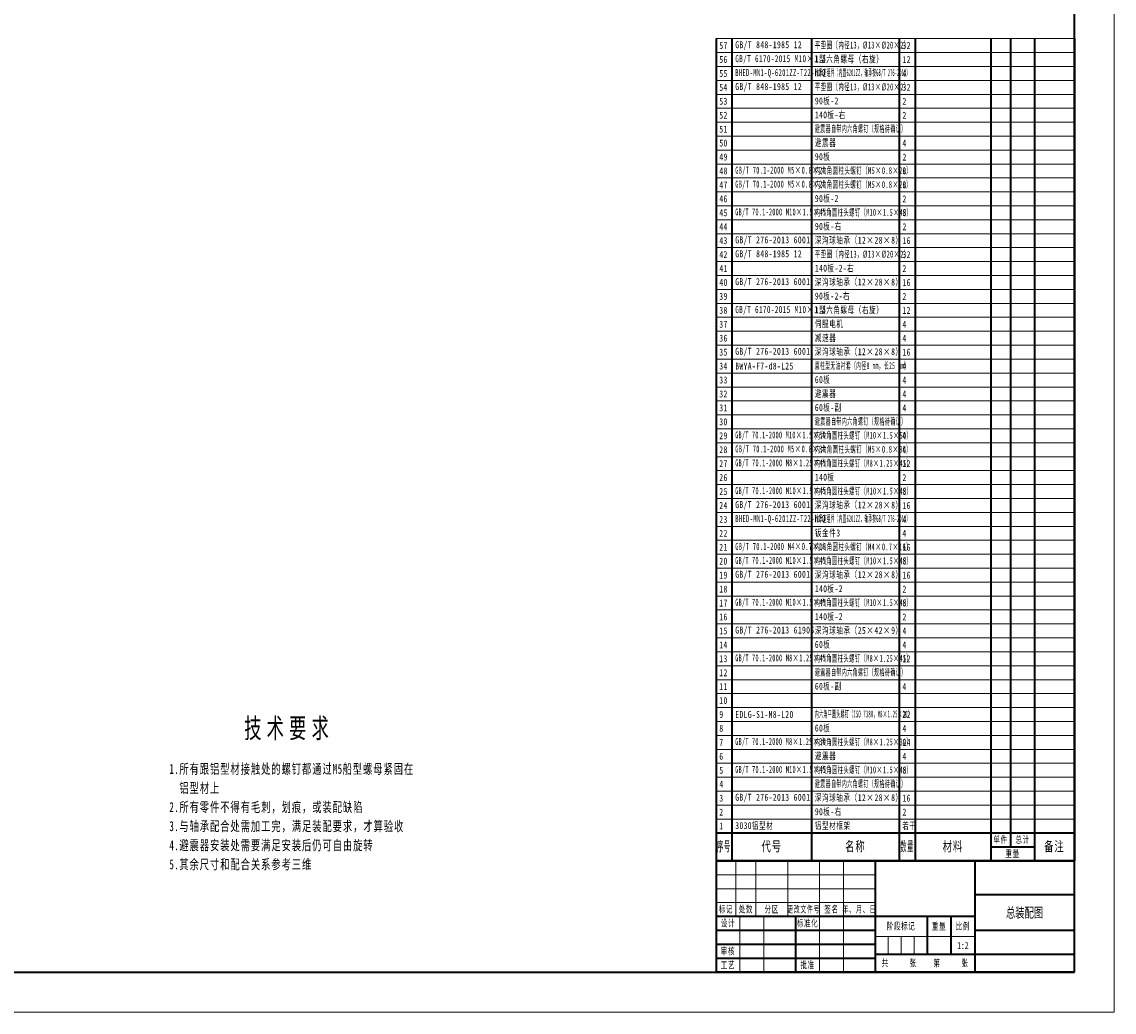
# Model space of a CAD drawing. Header units: millimetres. Extents: x -594 to 594, y -420 to 420.
# Tile 53 of 64: x 46 to 594, y -420 to 77. Entities that reach past the tile are written whole.
import ezdxf
from ezdxf.enums import TextEntityAlignment as Align

# ---------------------------------------------------------------- set-up
doc = ezdxf.new("R2010")
doc.units = ezdxf.units.MM
for name, color, linetype, lineweight in [('尺寸线层', 3, 'Continuous', 18), ('粗实线层', 7, 'Continuous', 35), ('细实线层', 7, 'Continuous', 18)]:
    doc.layers.add(name, color=color, linetype=linetype, lineweight=lineweight)
doc.styles.add('TitleStyle', font='txt', dxfattribs={"width": 0.667})
doc.styles.add('标准', font='txt', dxfattribs={"width": 0.667})

# ---------------------------------------------------------------- blocks, each defined once
blk = doc.blocks.new('$CAXA_FRAME_13B17AC1$')
at = {"layer": '粗实线层'}
for p, q in [((574.5, -400.5), (574.5, 400.5)), ((-574.5, -400.5), (574.5, -400.5))]:
    blk.add_line(p, q, dxfattribs=at)
at = {"layer": '细实线层'}
for p, q in [((594.5, -420.5), (594.5, 420.5)), ((-594.5, -420.5), (594.5, -420.5))]:
    blk.add_line(p, q, dxfattribs=at)
blk = doc.blocks.new('$CAXA_TITLE_151E506F$')
at = {"layer": '粗实线层'}
for p, q in [((0, 56), (-180, 56)), ((-180, 56), (-180, 0)), ((-100, 56), (-100, 0)), ((-50, 56), (-50, 0)), ((0, 0), (0, 56)), ((0, 39), (-50, 39)), ((-50, 28), (-180, 28)), ((-140, 28), (-140, 0)), ((-74, 28), (-74, 9)), ((-62, 28), (-62, 9)), ((-100, 21), (-180, 21)), ((0, 21), (-50, 21)), ((-100, 14), (-180, 14)), ((-100, 7), (-180, 7)), ((0, 9), (-100, 9)), ((0, 0), (-180, 0))]:
    blk.add_line(p, q, dxfattribs=at)
at = {"layer": '细实线层'}
for p, q in [((-170, 56), (-170, 28)), ((-160, 56), (-160, 28)), ((-144, 56), (-144, 28)), ((-128, 56), (-128, 0)), ((-116, 56), (-116, 0)), ((-100, 49), (-180, 49)), ((-100, 42), (-180, 42)), ((-100, 35), (-180, 35)), ((-168, 28), (-168, 0)), ((-156, 28), (-156, 0)), ((-50, 18), (-100, 18)), ((-93.5, 18), (-93.5, 9)), ((-87, 18), (-87, 9)), ((-80.5, 18), (-80.5, 9))]:
    blk.add_line(p, q, dxfattribs=at)
at = {"layer": '尺寸线层', "char_height": 3.5, "attachment_point": 5, "line_spacing_factor": 1.876562, "style": '标准'}
for s, insert, width in [('\\T1.1;标记', (-175, 31.5), 18), ('\\T1.1;处数', (-165, 31.5), 18), ('\\T1.1;分区', (-152, 31.5), 30), ('\\T1.1;{\\W0.618357;更改文件号}', (-136, 31.5), 30), ('\\T1.1;签名', (-122, 31.5), 22), ('\\T1.1;{\\W0.634692;年、月、日}', (-108, 31.5), 30), ('\\T1.1;设计', (-174, 24.5), 22), ('\\T1.1;标准化', (-134, 24.5), 22), ('\\T1.1;阶段标记', (-87, 23), 50), ('\\T1.1;重量', (-68, 23), 22), ('\\T1.1;比例', (-56, 23), 22), ('\\T1.1;审核', (-174, 10.5), 22), ('\\T1.1;工艺', (-174, 3.5), 22), ('\\T1.1;批准', (-134, 3.5), 22), ('\\T1.1;共', (-95, 4.5), 8), ('\\T1.1;张', (-81, 4.5), 8), ('\\T1.1;第', (-69, 4.5), 8), ('\\T1.1;张', (-55, 4.5), 8)]:
    blk.add_mtext(s, dxfattribs=dict(at, insert=insert, width=width))
at = {"layer": '尺寸线层', "style": '标准'}
for tag, height, width, p in [('标记C', 3.54, 0.667, (-175, 52.5)), ('处数C', 3.54, 0.667, (-165, 52.5)), ('分区C', 3.54, 0.667, (-152, 52.5)), ('更改文件号C', 3.54, 0.512156, (-136, 52.5)), ('更改签名C', 3.54, 0.459969, (-122, 52.5)), ('更改日期C', 3.54, 0.62723, (-108, 52.5)), ('单位名称', 5.05, 0.667, (-25, 47.5)), ('标记B', 3.54, 0.667, (-175, 45.5)), ('处数B', 3.54, 0.667, (-165, 45.5)), ('分区B', 3.54, 0.667, (-152, 45.5)), ('更改文件号B', 3.54, 0.512156, (-136, 45.5)), ('更改签名B', 3.54, 0.459969, (-122, 45.5)), ('更改日期B', 3.54, 0.62723, (-108, 45.5)), ('材料名称', 5.05, 0.667, (-75, 42)), ('标记A', 3.54, 0.667, (-175, 38.5)), ('处数A', 3.54, 0.667, (-165, 38.5)), ('分区A', 3.54, 0.667, (-152, 38.5)), ('更改文件号A', 3.54, 0.512156, (-136, 38.5)), ('更改签名A', 3.54, 0.459969, (-122, 38.5)), ('更改日期A', 3.54, 0.62723, (-108, 38.5)), ('图纸名称', 5.05, 0.667, (-25, 30)), ('设计', 3.54, 0.667, (-162, 24.5)), ('设计日期', 3.54, 0.667, (-148, 24.5)), ('标准化', 3.54, 0.667, (-122, 24.5)), ('标准化日期', 3.54, 0.569556, (-108, 24.5)), ('图纸编号', 5.05, 0.667, (-25, 15)), ('审核', 3.54, 0.667, (-162, 10.5)), ('审核日期', 3.54, 0.667, (-148, 10.5)), ('阶段标记S', 3.54, 0.229984, (-96.75, 13.5)), ('阶段标记A', 3.54, 0.229984, (-90.25, 13.5)), ('阶段标记B', 3.54, 0.229984, (-83.75, 13.5)), ('阶段标记C', 3.54, 0.229984, (-77.25, 13.5)), ('重量', 3.54, 0.667, (-68, 13.5)), ('图纸比例', 3.54, 0.524733, (-56, 13.5)), ('工艺', 3.54, 0.667, (-162, 3.5)), ('工艺日期', 3.54, 0.667, (-148, 3.5)), ('批准', 3.54, 0.667, (-122, 3.5)), ('批准日期', 3.54, 0.667, (-108, 3.5)), ('页数', 3.54, 0.667, (-88, 4.5)), ('页码', 3.54, 0.667, (-62, 4.5)), ('投影符号', 3.54, 0.667, (-25, 4.5))]:
    blk.add_attdef(tag, text='', height=height, dxfattribs=dict(at, width=width)).set_placement(p, align=Align.MIDDLE_CENTER)
blk = doc.blocks.new('*X4')
at = {"layer": '尺寸线层', "color": 0, "lineweight": -2, "line_spacing_factor": 1.15057}
for s, insert, char_height, width, attachment_point, style in [('\\T1.3;技术要求', (60.15, 0), 10, 248.9127, 2, 'TitleStyle'), ('\\T1.1;\\pxi-1,l1;1.所有跟铝型材接触处的螺钉都通过M5船型螺母紧固在铝型材上\\P2.所有零件不得有毛刺，划痕，或装配缺陷\\P3.与轴承配合处需加工完，满足装配要求，才算验收\\P4.避震器安装处需要满足安装后仍可自由旋转\\P5.其余尺寸和配合关系参考三维\\P', (0, -23), 5, 124.4564, 1, '标准')]:
    blk.add_mtext(s, dxfattribs=dict(at, insert=insert, char_height=char_height, width=width, attachment_point=attachment_point, style=style))
blk = doc.blocks.new('$CAXA_BOMTABLE_86AFA1F5$')
at = {"layer": '细实线层', "color": 0, "linetype": 'Continuous', "lineweight": 18}
for p, q in [((-180, 413), (0, 413)), ((-180, 406), (0, 406)), ((-180, 406), (0, 406)), ((-180, 399), (0, 399)), ((-180, 399), (0, 399)), ((-180, 392), (0, 392)), ((-180, 392), (0, 392)), ((-180, 385), (0, 385)), ((-180, 385), (0, 385)), ((-180, 378), (0, 378)), ((-180, 378), (0, 378)), ((-180, 371), (0, 371)), ((-180, 371), (0, 371)), ((-180, 364), (0, 364)), ((-180, 364), (0, 364)), ((-180, 357), (0, 357)), ((-180, 357), (0, 357)), ((-180, 350), (0, 350)), ((-180, 350), (0, 350)), ((-180, 343), (0, 343)), ((-180, 343), (0, 343)), ((-180, 336), (0, 336)), ((-180, 336), (0, 336)), ((-180, 329), (0, 329)), ((-180, 329), (0, 329)), ((-180, 322), (0, 322)), ((-180, 322), (0, 322)), ((-180, 315), (0, 315)), ((-180, 315), (0, 315)), ((-180, 308), (0, 308)), ((-180, 308), (0, 308)), ((-180, 301), (0, 301)), ((-180, 301), (0, 301)), ((-180, 294), (0, 294)), ((-180, 294), (0, 294)), ((-180, 287), (0, 287)), ((-180, 287), (0, 287)), ((-180, 280), (0, 280)), ((-180, 280), (0, 280)), ((-180, 273), (0, 273)), ((-180, 273), (0, 273)), ((-180, 266), (0, 266)), ((-180, 266), (0, 266)), ((-180, 259), (0, 259)), ((-180, 259), (0, 259)), ((-180, 252), (0, 252)), ((-180, 252), (0, 252)), ((-180, 245), (0, 245)), ((-180, 245), (0, 245)), ((-180, 238), (0, 238)), ((-180, 238), (0, 238)), ((-180, 231), (0, 231)), ((-180, 231), (0, 231)), ((-180, 224), (0, 224)), ((-180, 224), (0, 224)), ((-180, 217), (0, 217)), ((-180, 217), (0, 217)), ((-180, 210), (0, 210)), ((-180, 210), (0, 210)), ((-180, 203), (0, 203)), ((-180, 203), (0, 203)), ((-180, 196), (0, 196)), ((-180, 196), (0, 196)), ((-180, 189), (0, 189)), ((-180, 189), (0, 189)), ((-180, 182), (0, 182)), ((-180, 182), (0, 182)), ((-180, 175), (0, 175)), ((-180, 175), (0, 175)), ((-180, 168), (0, 168)), ((-180, 168), (0, 168)), ((-180, 161), (0, 161)), ((-180, 161), (0, 161)), ((-180, 154), (0, 154)), ((-180, 154), (0, 154)), ((-180, 147), (0, 147)), ((-180, 147), (0, 147)), ((-180, 140), (0, 140)), ((-180, 140), (0, 140)), ((-180, 133), (0, 133)), ((-180, 133), (0, 133)), ((-180, 126), (0, 126)), ((-180, 126), (0, 126)), ((-180, 119), (0, 119)), ((-180, 119), (0, 119)), ((-180, 112), (0, 112)), ((-180, 112), (0, 112)), ((-180, 105), (0, 105)), ((-180, 105), (0, 105)), ((-180, 98), (0, 98)), ((-180, 98), (0, 98)), ((-180, 91), (0, 91)), ((-180, 91), (0, 91)), ((-180, 84), (0, 84)), ((-180, 84), (0, 84)), ((-180, 77), (0, 77)), ((-180, 77), (0, 77)), ((-180, 70), (0, 70)), ((-180, 70), (0, 70)), ((-180, 63), (0, 63)), ((-180, 63), (0, 63)), ((-180, 56), (0, 56)), ((-180, 56), (0, 56)), ((-180, 49), (0, 49)), ((-180, 49), (0, 49)), ((-180, 42), (0, 42)), ((-180, 42), (0, 42)), ((-180, 35), (0, 35)), ((-180, 35), (0, 35)), ((-180, 28), (0, 28)), ((-180, 28), (0, 28)), ((-180, 21), (0, 21)), ((-180, 21), (0, 21)), ((-180, 14), (0, 14))]:
    blk.add_line(p, q, dxfattribs=at)
at = {"layer": '细实线层', "color": 0, "linetype": 'Continuous', "lineweight": 35}
for p, q in [((-180, 413), (-180, 406)), ((-172, 413), (-172, 406)), ((-132, 413), (-132, 406)), ((-88, 413), (-88, 406)), ((-80, 413), (-80, 406)), ((-42, 413), (-42, 406)), ((-32, 413), (-32, 406)), ((-20, 413), (-20, 406)), ((0, 413), (0, 406)), ((0, 413), (0, 406)), ((-180, 406), (-180, 399)), ((-172, 406), (-172, 399)), ((-132, 406), (-132, 399)), ((-88, 406), (-88, 399)), ((-80, 406), (-80, 399)), ((-42, 406), (-42, 399)), ((-32, 406), (-32, 399)), ((-20, 406), (-20, 399)), ((0, 406), (0, 399)), ((0, 406), (0, 399)), ((-180, 399), (-180, 392)), ((-172, 399), (-172, 392)), ((-132, 399), (-132, 392)), ((-88, 399), (-88, 392)), ((-80, 399), (-80, 392)), ((-42, 399), (-42, 392)), ((-32, 399), (-32, 392)), ((-20, 399), (-20, 392)), ((0, 399), (0, 392)), ((0, 399), (0, 392)), ((-180, 392), (-180, 385)), ((-172, 392), (-172, 385)), ((-132, 392), (-132, 385)), ((-88, 392), (-88, 385)), ((-80, 392), (-80, 385)), ((-42, 392), (-42, 385)), ((-32, 392), (-32, 385)), ((-20, 392), (-20, 385)), ((0, 392), (0, 385)), ((0, 392), (0, 385)), ((-180, 385), (-180, 378)), ((-172, 385), (-172, 378)), ((-132, 385), (-132, 378)), ((-88, 385), (-88, 378)), ((-80, 385), (-80, 378)), ((-42, 385), (-42, 378)), ((-32, 385), (-32, 378)), ((-20, 385), (-20, 378)), ((0, 385), (0, 378)), ((0, 385), (0, 378)), ((-180, 378), (-180, 371)), ((-172, 378), (-172, 371)), ((-132, 378), (-132, 371)), ((-88, 378), (-88, 371)), ((-80, 378), (-80, 371)), ((-42, 378), (-42, 371)), ((-32, 378), (-32, 371)), ((-20, 378), (-20, 371)), ((0, 378), (0, 371)), ((0, 378), (0, 371)), ((-180, 371), (-180, 364)), ((-172, 371), (-172, 364)), ((-132, 371), (-132, 364)), ((-88, 371), (-88, 364)), ((-80, 371), (-80, 364)), ((-42, 371), (-42, 364)), ((-32, 371), (-32, 364)), ((-20, 371), (-20, 364)), ((0, 371), (0, 364)), ((0, 371), (0, 364)), ((-180, 364), (-180, 357)), ((-172, 364), (-172, 357)), ((-132, 364), (-132, 357)), ((-88, 364), (-88, 357)), ((-80, 364), (-80, 357)), ((-42, 364), (-42, 357)), ((-32, 364), (-32, 357)), ((-20, 364), (-20, 357)), ((0, 364), (0, 357)), ((0, 364), (0, 357)), ((-180, 357), (-180, 350)), ((-172, 357), (-172, 350)), ((-132, 357), (-132, 350)), ((-88, 357), (-88, 350)), ((-80, 357), (-80, 350)), ((-42, 357), (-42, 350)), ((-32, 357), (-32, 350)), ((-20, 357), (-20, 350)), ((0, 357), (0, 350)), ((0, 357), (0, 350)), ((-180, 350), (-180, 343)), ((-172, 350), (-172, 343)), ((-132, 350), (-132, 343)), ((-88, 350), (-88, 343)), ((-80, 350), (-80, 343)), ((-42, 350), (-42, 343)), ((-32, 350), (-32, 343)), ((-20, 350), (-20, 343)), ((0, 350), (0, 343)), ((0, 350), (0, 343)), ((-180, 343), (-180, 336)), ((-172, 343), (-172, 336)), ((-132, 343), (-132, 336)), ((-88, 343), (-88, 336)), ((-80, 343), (-80, 336)), ((-42, 343), (-42, 336)), ((-32, 343), (-32, 336)), ((-20, 343), (-20, 336)), ((0, 343), (0, 336)), ((0, 343), (0, 336)), ((-180, 336), (-180, 329)), ((-172, 336), (-172, 329)), ((-132, 336), (-132, 329)), ((-88, 336), (-88, 329)), ((-80, 336), (-80, 329)), ((-42, 336), (-42, 329)), ((-32, 336), (-32, 329)), ((-20, 336), (-20, 329)), ((0, 336), (0, 329)), ((0, 336), (0, 329)), ((-180, 329), (-180, 322)), ((-172, 329), (-172, 322)), ((-132, 329), (-132, 322)), ((-88, 329), (-88, 322)), ((-80, 329), (-80, 322)), ((-42, 329), (-42, 322)), ((-32, 329), (-32, 322)), ((-20, 329), (-20, 322)), ((0, 329), (0, 322)), ((0, 329), (0, 322)), ((-180, 322), (-180, 315)), ((-172, 322), (-172, 315)), ((-132, 322), (-132, 315)), ((-88, 322), (-88, 315)), ((-80, 322), (-80, 315)), ((-42, 322), (-42, 315)), ((-32, 322), (-32, 315)), ((-20, 322), (-20, 315)), ((0, 322), (0, 315)), ((0, 322), (0, 315)), ((-180, 315), (-180, 308)), ((-172, 315), (-172, 308)), ((-132, 315), (-132, 308)), ((-88, 315), (-88, 308)), ((-80, 315), (-80, 308)), ((-42, 315), (-42, 308)), ((-32, 315), (-32, 308)), ((-20, 315), (-20, 308)), ((0, 315), (0, 308)), ((0, 315), (0, 308)), ((-180, 308), (-180, 301)), ((-172, 308), (-172, 301)), ((-132, 308), (-132, 301)), ((-88, 308), (-88, 301)), ((-80, 308), (-80, 301)), ((-42, 308), (-42, 301)), ((-32, 308), (-32, 301)), ((-20, 308), (-20, 301)), ((0, 308), (0, 301)), ((0, 308), (0, 301)), ((-180, 301), (-180, 294)), ((-172, 301), (-172, 294)), ((-132, 301), (-132, 294)), ((-88, 301), (-88, 294)), ((-80, 301), (-80, 294)), ((-42, 301), (-42, 294)), ((-32, 301), (-32, 294)), ((-20, 301), (-20, 294)), ((0, 301), (0, 294)), ((0, 301), (0, 294)), ((-180, 294), (-180, 287)), ((-172, 294), (-172, 287)), ((-132, 294), (-132, 287)), ((-88, 294), (-88, 287)), ((-80, 294), (-80, 287)), ((-42, 294), (-42, 287)), ((-32, 294), (-32, 287)), ((-20, 294), (-20, 287)), ((0, 294), (0, 287)), ((0, 294), (0, 287)), ((-180, 287), (-180, 280)), ((-172, 287), (-172, 280)), ((-132, 287), (-132, 280)), ((-88, 287), (-88, 280)), ((-80, 287), (-80, 280)), ((-42, 287), (-42, 280)), ((-32, 287), (-32, 280)), ((-20, 287), (-20, 280)), ((0, 287), (0, 280)), ((0, 287), (0, 280)), ((-180, 280), (-180, 273)), ((-172, 280), (-172, 273)), ((-132, 280), (-132, 273)), ((-88, 280), (-88, 273)), ((-80, 280), (-80, 273)), ((-42, 280), (-42, 273)), ((-32, 280), (-32, 273)), ((-20, 280), (-20, 273)), ((0, 280), (0, 273)), ((0, 280), (0, 273)), ((-180, 273), (-180, 266)), ((-172, 273), (-172, 266)), ((-132, 273), (-132, 266)), ((-88, 273), (-88, 266)), ((-80, 273), (-80, 266)), ((-42, 273), (-42, 266)), ((-32, 273), (-32, 266)), ((-20, 273), (-20, 266)), ((0, 273), (0, 266)), ((0, 273), (0, 266)), ((-180, 266), (-180, 259)), ((-172, 266), (-172, 259)), ((-132, 266), (-132, 259)), ((-88, 266), (-88, 259)), ((-80, 266), (-80, 259)), ((-42, 266), (-42, 259)), ((-32, 266), (-32, 259)), ((-20, 266), (-20, 259)), ((0, 266), (0, 259)), ((0, 266), (0, 259)), ((-180, 259), (-180, 252)), ((-172, 259), (-172, 252)), ((-132, 259), (-132, 252)), ((-88, 259), (-88, 252)), ((-80, 259), (-80, 252)), ((-42, 259), (-42, 252)), ((-32, 259), (-32, 252)), ((-20, 259), (-20, 252)), ((0, 259), (0, 252)), ((0, 259), (0, 252)), ((-180, 252), (-180, 245)), ((-172, 252), (-172, 245)), ((-132, 252), (-132, 245)), ((-88, 252), (-88, 245)), ((-80, 252), (-80, 245)), ((-42, 252), (-42, 245)), ((-32, 252), (-32, 245)), ((-20, 252), (-20, 245)), ((0, 252), (0, 245)), ((0, 252), (0, 245)), ((-180, 245), (-180, 238)), ((-172, 245), (-172, 238)), ((-132, 245), (-132, 238)), ((-88, 245), (-88, 238)), ((-80, 245), (-80, 238)), ((-42, 245), (-42, 238)), ((-32, 245), (-32, 238)), ((-20, 245), (-20, 238)), ((0, 245), (0, 238)), ((0, 245), (0, 238)), ((-180, 238), (-180, 231)), ((-172, 238), (-172, 231)), ((-132, 238), (-132, 231)), ((-88, 238), (-88, 231)), ((-80, 238), (-80, 231)), ((-42, 238), (-42, 231)), ((-32, 238), (-32, 231)), ((-20, 238), (-20, 231)), ((0, 238), (0, 231)), ((0, 238), (0, 231)), ((-180, 231), (-180, 224)), ((-172, 231), (-172, 224)), ((-132, 231), (-132, 224)), ((-88, 231), (-88, 224)), ((-80, 231), (-80, 224)), ((-42, 231), (-42, 224)), ((-32, 231), (-32, 224)), ((-20, 231), (-20, 224)), ((0, 231), (0, 224)), ((0, 231), (0, 224)), ((-180, 224), (-180, 217)), ((-172, 224), (-172, 217)), ((-132, 224), (-132, 217)), ((-88, 224), (-88, 217)), ((-80, 224), (-80, 217)), ((-42, 224), (-42, 217)), ((-32, 224), (-32, 217)), ((-20, 224), (-20, 217)), ((0, 224), (0, 217)), ((0, 224), (0, 217)), ((-180, 217), (-180, 210)), ((-172, 217), (-172, 210)), ((-132, 217), (-132, 210)), ((-88, 217), (-88, 210)), ((-80, 217), (-80, 210)), ((-42, 217), (-42, 210)), ((-32, 217), (-32, 210)), ((-20, 217), (-20, 210)), ((0, 217), (0, 210)), ((0, 217), (0, 210)), ((-180, 210), (-180, 203)), ((-172, 210), (-172, 203)), ((-132, 210), (-132, 203)), ((-88, 210), (-88, 203)), ((-80, 210), (-80, 203)), ((-42, 210), (-42, 203)), ((-32, 210), (-32, 203)), ((-20, 210), (-20, 203)), ((0, 210), (0, 203)), ((0, 210), (0, 203)), ((-180, 203), (-180, 196)), ((-172, 203), (-172, 196)), ((-132, 203), (-132, 196)), ((-88, 203), (-88, 196)), ((-80, 203), (-80, 196)), ((-42, 203), (-42, 196)), ((-32, 203), (-32, 196)), ((-20, 203), (-20, 196)), ((0, 203), (0, 196)), ((0, 203), (0, 196)), ((-180, 196), (-180, 189)), ((-172, 196), (-172, 189)), ((-132, 196), (-132, 189)), ((-88, 196), (-88, 189)), ((-80, 196), (-80, 189)), ((-42, 196), (-42, 189)), ((-32, 196), (-32, 189)), ((-20, 196), (-20, 189)), ((0, 196), (0, 189)), ((0, 196), (0, 189)), ((-180, 189), (-180, 182)), ((-172, 189), (-172, 182)), ((-132, 189), (-132, 182)), ((-88, 189), (-88, 182)), ((-80, 189), (-80, 182)), ((-42, 189), (-42, 182)), ((-32, 189), (-32, 182)), ((-20, 189), (-20, 182)), ((0, 189), (0, 182)), ((0, 189), (0, 182)), ((-180, 182), (-180, 175)), ((-172, 182), (-172, 175)), ((-132, 182), (-132, 175)), ((-88, 182), (-88, 175)), ((-80, 182), (-80, 175)), ((-42, 182), (-42, 175)), ((-32, 182), (-32, 175)), ((-20, 182), (-20, 175)), ((0, 182), (0, 175)), ((0, 182), (0, 175)), ((-180, 175), (-180, 168)), ((-172, 175), (-172, 168)), ((-132, 175), (-132, 168)), ((-88, 175), (-88, 168)), ((-80, 175), (-80, 168)), ((-42, 175), (-42, 168)), ((-32, 175), (-32, 168)), ((-20, 175), (-20, 168)), ((0, 175), (0, 168)), ((0, 175), (0, 168)), ((-180, 168), (-180, 161)), ((-172, 168), (-172, 161)), ((-132, 168), (-132, 161)), ((-88, 168), (-88, 161)), ((-80, 168), (-80, 161)), ((-42, 168), (-42, 161)), ((-32, 168), (-32, 161)), ((-20, 168), (-20, 161)), ((0, 168), (0, 161)), ((0, 168), (0, 161)), ((-180, 161), (-180, 154)), ((-172, 161), (-172, 154)), ((-132, 161), (-132, 154)), ((-88, 161), (-88, 154)), ((-80, 161), (-80, 154)), ((-42, 161), (-42, 154)), ((-32, 161), (-32, 154)), ((-20, 161), (-20, 154)), ((0, 161), (0, 154)), ((0, 161), (0, 154)), ((-180, 154), (-180, 147)), ((-172, 154), (-172, 147)), ((-132, 154), (-132, 147)), ((-88, 154), (-88, 147)), ((-80, 154), (-80, 147)), ((-42, 154), (-42, 147)), ((-32, 154), (-32, 147)), ((-20, 154), (-20, 147)), ((0, 154), (0, 147)), ((0, 154), (0, 147)), ((-180, 147), (-180, 140)), ((-172, 147), (-172, 140)), ((-132, 147), (-132, 140)), ((-88, 147), (-88, 140)), ((-80, 147), (-80, 140)), ((-42, 147), (-42, 140)), ((-32, 147), (-32, 140)), ((-20, 147), (-20, 140)), ((0, 147), (0, 140)), ((0, 147), (0, 140)), ((-180, 140), (-180, 133)), ((-172, 140), (-172, 133)), ((-132, 140), (-132, 133)), ((-88, 140), (-88, 133)), ((-80, 140), (-80, 133)), ((-42, 140), (-42, 133)), ((-32, 140), (-32, 133)), ((-20, 140), (-20, 133)), ((0, 140), (0, 133)), ((0, 140), (0, 133)), ((-180, 133), (-180, 126)), ((-172, 133), (-172, 126)), ((-132, 133), (-132, 126)), ((-88, 133), (-88, 126)), ((-80, 133), (-80, 126)), ((-42, 133), (-42, 126)), ((-32, 133), (-32, 126)), ((-20, 133), (-20, 126)), ((0, 133), (0, 126)), ((0, 133), (0, 126)), ((-180, 126), (-180, 119)), ((-172, 126), (-172, 119)), ((-132, 126), (-132, 119)), ((-88, 126), (-88, 119)), ((-80, 126), (-80, 119)), ((-42, 126), (-42, 119)), ((-32, 126), (-32, 119)), ((-20, 126), (-20, 119)), ((0, 126), (0, 119)), ((0, 126), (0, 119)), ((-180, 119), (-180, 112)), ((-172, 119), (-172, 112)), ((-132, 119), (-132, 112)), ((-88, 119), (-88, 112)), ((-80, 119), (-80, 112)), ((-42, 119), (-42, 112)), ((-32, 119), (-32, 112)), ((-20, 119), (-20, 112)), ((0, 119), (0, 112)), ((0, 119), (0, 112)), ((-180, 112), (-180, 105)), ((-172, 112), (-172, 105)), ((-132, 112), (-132, 105)), ((-88, 112), (-88, 105)), ((-80, 112), (-80, 105)), ((-42, 112), (-42, 105)), ((-32, 112), (-32, 105)), ((-20, 112), (-20, 105)), ((0, 112), (0, 105)), ((0, 112), (0, 105)), ((-180, 105), (-180, 98)), ((-172, 105), (-172, 98)), ((-132, 105), (-132, 98)), ((-88, 105), (-88, 98)), ((-80, 105), (-80, 98)), ((-42, 105), (-42, 98)), ((-32, 105), (-32, 98)), ((-20, 105), (-20, 98)), ((0, 105), (0, 98)), ((0, 105), (0, 98)), ((-180, 98), (-180, 91)), ((-172, 98), (-172, 91)), ((-132, 98), (-132, 91)), ((-88, 98), (-88, 91)), ((-80, 98), (-80, 91)), ((-42, 98), (-42, 91)), ((-32, 98), (-32, 91)), ((-20, 98), (-20, 91)), ((0, 98), (0, 91)), ((0, 98), (0, 91)), ((-180, 91), (-180, 84)), ((-172, 91), (-172, 84)), ((-132, 91), (-132, 84)), ((-88, 91), (-88, 84)), ((-80, 91), (-80, 84)), ((-42, 91), (-42, 84)), ((-32, 91), (-32, 84)), ((-20, 91), (-20, 84)), ((0, 91), (0, 84)), ((0, 91), (0, 84)), ((-180, 84), (-180, 77)), ((-172, 84), (-172, 77)), ((-132, 84), (-132, 77)), ((-88, 84), (-88, 77)), ((-80, 84), (-80, 77)), ((-42, 84), (-42, 77)), ((-32, 84), (-32, 77)), ((-20, 84), (-20, 77)), ((0, 84), (0, 77)), ((0, 84), (0, 77)), ((-180, 77), (-180, 70)), ((-172, 77), (-172, 70)), ((-132, 77), (-132, 70)), ((-88, 77), (-88, 70)), ((-80, 77), (-80, 70)), ((-42, 77), (-42, 70)), ((-32, 77), (-32, 70)), ((-20, 77), (-20, 70)), ((0, 77), (0, 70)), ((0, 77), (0, 70)), ((-180, 70), (-180, 63)), ((-172, 70), (-172, 63)), ((-132, 70), (-132, 63)), ((-88, 70), (-88, 63)), ((-80, 70), (-80, 63)), ((-42, 70), (-42, 63)), ((-32, 70), (-32, 63)), ((-20, 70), (-20, 63)), ((0, 70), (0, 63)), ((0, 70), (0, 63)), ((-180, 63), (-180, 56)), ((-172, 63), (-172, 56)), ((-132, 63), (-132, 56)), ((-88, 63), (-88, 56)), ((-80, 63), (-80, 56)), ((-42, 63), (-42, 56)), ((-32, 63), (-32, 56)), ((-20, 63), (-20, 56)), ((0, 63), (0, 56)), ((0, 63), (0, 56)), ((-180, 56), (-180, 49)), ((-172, 56), (-172, 49)), ((-132, 56), (-132, 49)), ((-88, 56), (-88, 49)), ((-80, 56), (-80, 49)), ((-42, 56), (-42, 49)), ((-32, 56), (-32, 49)), ((-20, 56), (-20, 49)), ((0, 56), (0, 49)), ((0, 56), (0, 49)), ((-180, 49), (-180, 42)), ((-172, 49), (-172, 42)), ((-132, 49), (-132, 42)), ((-88, 49), (-88, 42)), ((-80, 49), (-80, 42)), ((-42, 49), (-42, 42)), ((-32, 49), (-32, 42)), ((-20, 49), (-20, 42)), ((0, 49), (0, 42)), ((0, 49), (0, 42)), ((-180, 42), (-180, 35)), ((-172, 42), (-172, 35)), ((-132, 42), (-132, 35)), ((-88, 42), (-88, 35)), ((-80, 42), (-80, 35)), ((-42, 42), (-42, 35)), ((-32, 42), (-32, 35)), ((-20, 42), (-20, 35)), ((0, 42), (0, 35)), ((0, 42), (0, 35)), ((-180, 35), (-180, 28)), ((-172, 35), (-172, 28)), ((-132, 35), (-132, 28)), ((-88, 35), (-88, 28)), ((-80, 35), (-80, 28)), ((-42, 35), (-42, 28)), ((-32, 35), (-32, 28)), ((-20, 35), (-20, 28)), ((0, 35), (0, 28)), ((0, 35), (0, 28)), ((-180, 28), (-180, 21)), ((-172, 28), (-172, 21)), ((-132, 28), (-132, 21)), ((-88, 28), (-88, 21)), ((-80, 28), (-80, 21)), ((-42, 28), (-42, 21)), ((-32, 28), (-32, 21)), ((-20, 28), (-20, 21)), ((0, 28), (0, 21)), ((0, 28), (0, 21)), ((-180, 21), (-180, 14)), ((-172, 21), (-172, 14)), ((-132, 21), (-132, 14)), ((-88, 21), (-88, 14)), ((-80, 21), (-80, 14)), ((-42, 21), (-42, 14)), ((-32, 21), (-32, 14)), ((-20, 21), (-20, 14)), ((0, 21), (0, 14)), ((0, 21), (0, 14)), ((-180, 14), (0, 14)), ((-180, 14), (-180, 0)), ((-172, 14), (-172, 0)), ((-132, 14), (-132, 0)), ((-88, 14), (-88, 0)), ((-80, 14), (-80, 0)), ((-42, 14), (-42, 0)), ((-32, 14), (-32, 7)), ((-20, 14), (-20, 7)), ((0, 14), (0, 0)), ((-42, 7), (-20, 7)), ((-20, 7), (-20, 0)), ((-180, 0), (0, 0))]:
    blk.add_line(p, q, dxfattribs=at)
at = {"layer": '细实线层', "color": 0, "line_spacing_factor": 1.15057, "style": '标准'}
for s, insert, char_height, width, attachment_point in [('\\T1.1;GB/T 848-1985 12', (-170.34, 409.5), 3.5, 75.98, 4), ('\\T1.1;{\\W0.547153;平垫圈（内径13，%%C13×%%C20×2）}', (-130.34, 409.5), 3.5, 83.98, 4), ('\\T1.1;57', (-178.34, 409.5), 3.5, 11.98, 4), ('\\T1.1;32', (-86.34, 409.5), 3.5, 11.98, 4), ('\\T1.1;56', (-178.34, 402.5), 3.5, 11.98, 4), ('\\T1.1;{\\W0.631897;GB/T 6170-2015 M10×1.5}', (-170.34, 402.5), 3.5, 75.98, 4), ('\\T1.1;1型六角螺母（右旋）', (-130.34, 402.5), 3.5, 83.98, 4), ('\\T1.1;12', (-86.34, 402.5), 3.5, 11.98, 4), ('\\T1.1;55', (-178.34, 395.5), 3.5, 11.98, 4), ('\\T1.1;{\\W0.576659;BHED-MN1-Q-6201ZZ-T22-h20}', (-170.34, 395.5), 3.5, 75.98, 4), ('\\T1.1;{\\W0.369247;轴承座组件（内置6201ZZ，轴承按GB/T 276-2013）}', (-130.34, 395.5), 3.5, 83.98, 4), ('\\T1.1;4', (-86.34, 395.5), 3.5, 11.98, 4), ('\\T1.1;54', (-178.34, 388.5), 3.5, 11.98, 4), ('\\T1.1;GB/T 848-1985 12', (-170.34, 388.5), 3.5, 75.98, 4), ('\\T1.1;{\\W0.547153;平垫圈（内径13，%%C13×%%C20×2）}', (-130.34, 388.5), 3.5, 83.98, 4), ('\\T1.1;32', (-86.34, 388.5), 3.5, 11.98, 4), ('\\T1.1;53', (-178.34, 381.5), 3.5, 11.98, 4), ('\\T1.1;90板-2', (-130.34, 381.5), 3.5, 83.98, 4), ('\\T1.1;2', (-86.34, 381.5), 3.5, 11.98, 4), ('\\T1.1;52', (-178.34, 374.5), 3.5, 11.98, 4), ('\\T1.1;140板-右', (-130.34, 374.5), 3.5, 83.98, 4), ('\\T1.1;2', (-86.34, 374.5), 3.5, 11.98, 4), ('\\T1.1;51', (-178.34, 367.5), 3.5, 11.98, 4), ('\\T1.1;{\\W0.502052;避震器自带内六角螺钉（规格待确认）}', (-130.34, 367.5), 3.5, 83.98, 4), ('\\T1.1;50', (-178.34, 360.5), 3.5, 11.98, 4), ('\\T1.1;避震器', (-130.34, 360.5), 3.5, 83.98, 4), ('\\T1.1;4', (-86.34, 360.5), 3.5, 11.98, 4), ('\\T1.1;49', (-178.34, 353.5), 3.5, 11.98, 4), ('\\T1.1;90板', (-130.34, 353.5), 3.5, 83.98, 4), ('\\T1.1;2', (-86.34, 353.5), 3.5, 11.98, 4), ('\\T1.1;48', (-178.34, 346.5), 3.5, 11.98, 4), ('\\T1.1;{\\W0.558348;GB/T 70.1-2000 M5×0.8×20}', (-170.34, 346.5), 3.5, 75.98, 4), ('\\T1.1;{\\W0.551504;内六角圆柱头螺钉（M5×0.8×20）}', (-130.34, 346.5), 3.5, 83.98, 4), ('\\T1.1;8', (-86.34, 346.5), 3.5, 11.98, 4), ('\\T1.1;47', (-178.34, 339.5), 3.5, 11.98, 4), ('\\T1.1;{\\W0.558348;GB/T 70.1-2000 M5×0.8×20}', (-170.34, 339.5), 3.5, 75.98, 4), ('\\T1.1;{\\W0.551504;内六角圆柱头螺钉（M5×0.8×20）}', (-130.34, 339.5), 3.5, 83.98, 4), ('\\T1.1;8', (-86.34, 339.5), 3.5, 11.98, 4), ('\\T1.1;90板-2', (-130.34, 332.5), 3.5, 83.98, 4), ('\\T1.1;46', (-178.34, 332.5), 3.5, 11.98, 4), ('\\T1.1;2', (-86.34, 332.5), 3.5, 11.98, 4), ('\\T1.1;45', (-178.34, 325.5), 3.5, 11.98, 4), ('\\T1.1;{\\W0.538609;GB/T 70.1-2000 M10×1.5×45}', (-170.34, 325.5), 3.5, 75.98, 4), ('\\T1.1;{\\W0.532861;内六角圆柱头螺钉（M10×1.5×45）}', (-130.34, 325.5), 3.5, 83.98, 4), ('\\T1.1;8', (-86.34, 325.5), 3.5, 11.98, 4), ('\\T1.1;44', (-178.34, 318.5), 3.5, 11.98, 4), ('\\T1.1;90板-右', (-130.34, 318.5), 3.5, 83.98, 4), ('\\T1.1;2', (-86.34, 318.5), 3.5, 11.98, 4), ('\\T1.1;43', (-178.34, 311.5), 3.5, 11.98, 4), ('\\T1.1;GB/T 276-2013 6001', (-170.34, 311.5), 3.5, 75.98, 4), ('\\T1.1;深沟球轴承（12×28×8）', (-130.34, 311.5), 3.5, 83.98, 4), ('\\T1.1;16', (-86.34, 311.5), 3.5, 11.98, 4), ('\\T1.1;42', (-178.34, 304.5), 3.5, 11.98, 4), ('\\T1.1;GB/T 848-1985 12', (-170.34, 304.5), 3.5, 75.98, 4), ('\\T1.1;{\\W0.547153;平垫圈（内径13，%%C13×%%C20×2）}', (-130.34, 304.5), 3.5, 83.98, 4), ('\\T1.1;32', (-86.34, 304.5), 3.5, 11.98, 4), ('\\T1.1;41', (-178.34, 297.5), 3.5, 11.98, 4), ('\\T1.1;140板-2-右', (-130.34, 297.5), 3.5, 83.98, 4), ('\\T1.1;2', (-86.34, 297.5), 3.5, 11.98, 4), ('\\T1.1;40', (-178.34, 290.5), 3.5, 11.98, 4), ('\\T1.1;GB/T 276-2013 6001', (-170.34, 290.5), 3.5, 75.98, 4), ('\\T1.1;深沟球轴承（12×28×8）', (-130.34, 290.5), 3.5, 83.98, 4), ('\\T1.1;16', (-86.34, 290.5), 3.5, 11.98, 4), ('\\T1.1;90板-2-右', (-130.34, 283.5), 3.5, 83.98, 4), ('\\T1.1;39', (-178.34, 283.5), 3.5, 11.98, 4), ('\\T1.1;2', (-86.34, 283.5), 3.5, 11.98, 4), ('\\T1.1;38', (-178.34, 276.5), 3.5, 11.98, 4), ('\\T1.1;{\\W0.631897;GB/T 6170-2015 M10×1.5}', (-170.34, 276.5), 3.5, 75.98, 4), ('\\T1.1;1型六角螺母（右旋）', (-130.34, 276.5), 3.5, 83.98, 4), ('\\T1.1;12', (-86.34, 276.5), 3.5, 11.98, 4), ('\\T1.1;37', (-178.34, 269.5), 3.5, 11.98, 4), ('\\T1.1;伺服电机', (-130.34, 269.5), 3.5, 83.98, 4), ('\\T1.1;4', (-86.34, 269.5), 3.5, 11.98, 4), ('\\T1.1;36', (-178.34, 262.5), 3.5, 11.98, 4), ('\\T1.1;减速器', (-130.34, 262.5), 3.5, 83.98, 4), ('\\T1.1;4', (-86.34, 262.5), 3.5, 11.98, 4), ('\\T1.1;35', (-178.34, 255.5), 3.5, 11.98, 4), ('\\T1.1;GB/T 276-2013 6001', (-170.34, 255.5), 3.5, 75.98, 4), ('\\T1.1;深沟球轴承（12×28×8）', (-130.34, 255.5), 3.5, 83.98, 4), ('\\T1.1;16', (-86.34, 255.5), 3.5, 11.98, 4), ('\\T1.1;34', (-178.34, 248.5), 3.5, 11.98, 4), ('\\T1.1;BWYA-F7-d8-L25', (-170.34, 248.5), 3.5, 75.98, 4), ('\\T1.1;{\\W0.48241;直柱型无油衬套（内径8 mm，长25 mm）}', (-130.34, 248.5), 3.5, 83.98, 4), ('\\T1.1;4', (-86.34, 248.5), 3.5, 11.98, 4), ('\\T1.1;33', (-178.34, 241.5), 3.5, 11.98, 4), ('\\T1.1;60板', (-130.34, 241.5), 3.5, 83.98, 4), ('\\T1.1;4', (-86.34, 241.5), 3.5, 11.98, 4), ('\\T1.1;32', (-178.34, 234.5), 3.5, 11.98, 4), ('\\T1.1;避震器', (-130.34, 234.5), 3.5, 83.98, 4), ('\\T1.1;4', (-86.34, 234.5), 3.5, 11.98, 4), ('\\T1.1;31', (-178.34, 227.5), 3.5, 11.98, 4), ('\\T1.1;60板-副', (-130.34, 227.5), 3.5, 83.98, 4), ('\\T1.1;4', (-86.34, 227.5), 3.5, 11.98, 4), ('\\T1.1;30', (-178.34, 220.5), 3.5, 11.98, 4), ('\\T1.1;{\\W0.502052;避震器自带内六角螺钉（规格待确认）}', (-130.34, 220.5), 3.5, 83.98, 4), ('\\T1.1;29', (-178.34, 213.5), 3.5, 11.98, 4), ('\\T1.1;{\\W0.537312;GB/T 70.1-2000 M10×1.5×50}', (-170.34, 213.5), 3.5, 75.98, 4), ('\\T1.1;{\\W0.532861;内六角圆柱头螺钉（M10×1.5×50）}', (-130.34, 213.5), 3.5, 83.98, 4), ('\\T1.1;4', (-86.34, 213.5), 3.5, 11.98, 4), ('\\T1.1;{\\W0.558348;GB/T 70.1-2000 M5×0.8×30}', (-170.34, 206.5), 3.5, 75.98, 4), ('\\T1.1;{\\W0.551504;内六角圆柱头螺钉（M5×0.8×30）}', (-130.34, 206.5), 3.5, 83.98, 4), ('\\T1.1;28', (-178.34, 206.5), 3.5, 11.98, 4), ('\\T1.1;4', (-86.34, 206.5), 3.5, 11.98, 4), ('\\T1.1;27', (-178.34, 199.5), 3.5, 11.98, 4), ('\\T1.1;{\\W0.538609;GB/T 70.1-2000 M8×1.25×45}', (-170.34, 199.5), 3.5, 75.98, 4), ('\\T1.1;{\\W0.532861;内六角圆柱头螺钉（M8×1.25×45）}', (-130.34, 199.5), 3.5, 83.98, 4), ('\\T1.1;12', (-86.34, 199.5), 3.5, 11.98, 4), ('\\T1.1;26', (-178.34, 192.5), 3.5, 11.98, 4), ('\\T1.1;140板', (-130.34, 192.5), 3.5, 83.98, 4), ('\\T1.1;2', (-86.34, 192.5), 3.5, 11.98, 4), ('\\T1.1;25', (-178.34, 185.5), 3.5, 11.98, 4), ('\\T1.1;{\\W0.538609;GB/T 70.1-2000 M10×1.5×45}', (-170.34, 185.5), 3.5, 75.98, 4), ('\\T1.1;{\\W0.532861;内六角圆柱头螺钉（M10×1.5×45）}', (-130.34, 185.5), 3.5, 83.98, 4), ('\\T1.1;8', (-86.34, 185.5), 3.5, 11.98, 4), ('\\T1.1;24', (-178.34, 178.5), 3.5, 11.98, 4), ('\\T1.1;GB/T 276-2013 6001', (-170.34, 178.5), 3.5, 75.98, 4), ('\\T1.1;深沟球轴承（12×28×8）', (-130.34, 178.5), 3.5, 83.98, 4), ('\\T1.1;16', (-86.34, 178.5), 3.5, 11.98, 4), ('\\T1.1;23', (-178.34, 171.5), 3.5, 11.98, 4), ('\\T1.1;{\\W0.576659;BHED-MN1-Q-6201ZZ-T22-h20}', (-170.34, 171.5), 3.5, 75.98, 4), ('\\T1.1;{\\W0.369247;轴承座组件（内置6201ZZ，轴承按GB/T 276-2013）}', (-130.34, 171.5), 3.5, 83.98, 4), ('\\T1.1;4', (-86.34, 171.5), 3.5, 11.98, 4), ('\\T1.1;22', (-178.34, 164.5), 3.5, 11.98, 4), ('\\T1.1;钣金件3', (-130.34, 164.5), 3.5, 83.98, 4), ('\\T1.1;4', (-86.34, 164.5), 3.5, 11.98, 4), ('\\T1.1;21', (-178.34, 157.5), 3.5, 11.98, 4), ('\\T1.1;{\\W0.559593;GB/T 70.1-2000 M4×0.7×16}', (-170.34, 157.5), 3.5, 75.98, 4), ('\\T1.1;{\\W0.551504;内六角圆柱头螺钉（M4×0.7×16）}', (-130.34, 157.5), 3.5, 83.98, 4), ('\\T1.1;16', (-86.34, 157.5), 3.5, 11.98, 4), ('\\T1.1;20', (-178.34, 150.5), 3.5, 11.98, 4), ('\\T1.1;{\\W0.538609;GB/T 70.1-2000 M10×1.5×45}', (-170.34, 150.5), 3.5, 75.98, 4), ('\\T1.1;{\\W0.532861;内六角圆柱头螺钉（M10×1.5×45）}', (-130.34, 150.5), 3.5, 83.98, 4), ('\\T1.1;8', (-86.34, 150.5), 3.5, 11.98, 4), ('\\T1.1;19', (-178.34, 143.5), 3.5, 11.98, 4), ('\\T1.1;GB/T 276-2013 6001', (-170.34, 143.5), 3.5, 75.98, 4), ('\\T1.1;深沟球轴承（12×28×8）', (-130.34, 143.5), 3.5, 83.98, 4), ('\\T1.1;16', (-86.34, 143.5), 3.5, 11.98, 4), ('\\T1.1;18', (-178.34, 136.5), 3.5, 11.98, 4), ('\\T1.1;140板-2', (-130.34, 136.5), 3.5, 83.98, 4), ('\\T1.1;2', (-86.34, 136.5), 3.5, 11.98, 4), ('\\T1.1;{\\W0.532861;内六角圆柱头螺钉（M10×1.5×45）}', (-130.34, 129.5), 3.5, 83.98, 4), ('\\T1.1;17', (-178.34, 129.5), 3.5, 11.98, 4), ('\\T1.1;{\\W0.538609;GB/T 70.1-2000 M10×1.5×45}', (-170.34, 129.5), 3.5, 75.98, 4), ('\\T1.1;8', (-86.34, 129.5), 3.5, 11.98, 4), ('\\T1.1;16', (-178.34, 122.5), 3.5, 11.98, 4), ('\\T1.1;140板-2', (-130.34, 122.5), 3.5, 83.98, 4), ('\\T1.1;2', (-86.34, 122.5), 3.5, 11.98, 4), ('\\T1.1;15', (-178.34, 115.5), 3.5, 11.98, 4), ('\\T1.1;GB/T 276-2013 61905', (-170.34, 115.5), 3.5, 75.98, 4), ('\\T1.1;深沟球轴承（25×42×9）', (-130.34, 115.5), 3.5, 83.98, 4), ('\\T1.1;4', (-86.34, 115.5), 3.5, 11.98, 4), ('\\T1.1;14', (-178.34, 108.5), 3.5, 11.98, 4), ('\\T1.1;60板', (-130.34, 108.5), 3.5, 83.98, 4), ('\\T1.1;4', (-86.34, 108.5), 3.5, 11.98, 4), ('\\T1.1;13', (-178.34, 101.5), 3.5, 11.98, 4), ('\\T1.1;{\\W0.538609;GB/T 70.1-2000 M8×1.25×45}', (-170.34, 101.5), 3.5, 75.98, 4), ('\\T1.1;{\\W0.532861;内六角圆柱头螺钉（M8×1.25×45）}', (-130.34, 101.5), 3.5, 83.98, 4), ('\\T1.1;12', (-86.34, 101.5), 3.5, 11.98, 4), ('\\T1.1;12', (-178.34, 94.5), 3.5, 11.98, 4), ('\\T1.1;{\\W0.502052;避震器自带内六角螺钉（规格待确认）}', (-130.34, 94.5), 3.5, 83.98, 4), ('\\T1.1;11', (-178.34, 87.5), 3.5, 11.98, 4), ('\\T1.1;60板-副', (-130.34, 87.5), 3.5, 83.98, 4), ('\\T1.1;4', (-86.34, 87.5), 3.5, 11.98, 4), ('\\T1.1;10', (-178.34, 80.5), 3.5, 11.98, 4), ('\\T1.1;9', (-178.34, 73.5), 3.5, 11.98, 4), ('\\T1.1;EDLG-S1-M8-L20', (-170.34, 73.5), 3.5, 75.98, 4), ('\\T1.1;{\\W0.399157;内六角平圆头螺钉（ISO 7380，M8×1.25×20）}', (-130.34, 73.5), 3.5, 83.98, 4), ('\\T1.1;22', (-86.34, 73.5), 3.5, 11.98, 4), ('\\T1.1;8', (-178.34, 66.5), 3.5, 11.98, 4), ('\\T1.1;60板', (-130.34, 66.5), 3.5, 83.98, 4), ('\\T1.1;4', (-86.34, 66.5), 3.5, 11.98, 4), ('\\T1.1;7', (-178.34, 59.5), 3.5, 11.98, 4), ('\\T1.1;{\\W0.537312;GB/T 70.1-2000 M8×1.25×30}', (-170.34, 59.5), 3.5, 75.98, 4), ('\\T1.1;{\\W0.532861;内六角圆柱头螺钉（M8×1.25×30）}', (-130.34, 59.5), 3.5, 83.98, 4), ('\\T1.1;24', (-86.34, 59.5), 3.5, 11.98, 4), ('\\T1.1;6', (-178.34, 52.5), 3.5, 11.98, 4), ('\\T1.1;避震器', (-130.34, 52.5), 3.5, 83.98, 4), ('\\T1.1;4', (-86.34, 52.5), 3.5, 11.98, 4), ('\\T1.1;5', (-178.34, 45.5), 3.5, 11.98, 4), ('\\T1.1;{\\W0.538609;GB/T 70.1-2000 M10×1.5×45}', (-170.34, 45.5), 3.5, 75.98, 4), ('\\T1.1;{\\W0.532861;内六角圆柱头螺钉（M10×1.5×45）}', (-130.34, 45.5), 3.5, 83.98, 4), ('\\T1.1;8', (-86.34, 45.5), 3.5, 11.98, 4), ('\\T1.1;4', (-178.34, 38.5), 3.5, 11.98, 4), ('\\T1.1;{\\W0.502052;避震器自带内六角螺钉（规格待确认）}', (-130.34, 38.5), 3.5, 83.98, 4), ('\\T1.1;3', (-178.34, 31.5), 3.5, 11.98, 4), ('\\T1.1;GB/T 276-2013 6001', (-170.34, 31.5), 3.5, 75.98, 4), ('\\T1.1;深沟球轴承（12×28×8）', (-130.34, 31.5), 3.5, 83.98, 4), ('\\T1.1;16', (-86.34, 31.5), 3.5, 11.98, 4), ('\\T1.1;2', (-178.34, 24.5), 3.5, 11.98, 4), ('\\T1.1;90板-右', (-130.34, 24.5), 3.5, 83.98, 4), ('\\T1.1;2', (-86.34, 24.5), 3.5, 11.98, 4), ('\\T1.1;1', (-178.34, 17.5), 3.5, 11.98, 4), ('\\T1.1;3030铝型材', (-170.34, 17.5), 3.5, 75.98, 4), ('\\T1.1;铝型材框架', (-130.34, 17.5), 3.5, 83.98, 4), ('\\T1.1;{\\W0.647738;若干}', (-86.34, 17.5), 3.5, 11.98, 4), ('\\T1.1;单件', (-37, 10.5), 3.5, 16.74, 5), ('\\T1.1;总计', (-26, 10.5), 3.5, 20.34, 5), ('\\T1.1;{\\W0.453342;序号}', (-176, 7), 5, 11.88, 5), ('\\T1.1;代号', (-152, 7), 5, 69.48, 5), ('\\T1.1;名称', (-110, 7), 5, 76.68, 5), ('\\T1.1;{\\W0.449632;数量}', (-84, 7), 5, 11.88, 5), ('\\T1.1;材料', (-61, 7), 5, 65.88, 5), ('\\T1.1;重量', (-31, 3.5), 3.5, 38.34, 5), ('\\T1.1;备注', (-10, 7), 5, 33.48, 5)]:
    blk.add_mtext(s, dxfattribs=dict(at, insert=insert, char_height=char_height, width=width, attachment_point=attachment_point))

msp = doc.modelspace()

# ---------------------------------------------------------------- block references
at = {"layer": '尺寸线层', "lineweight": 35}
msp.add_blockref('*X4', (119.889, -272.803), dxfattribs=at)
at = {"layer": '粗实线层'}
msp.add_blockref('$CAXA_FRAME_13B17AC1$', (0, 0), dxfattribs=at)
ref = msp.add_blockref('$CAXA_TITLE_151E506F$', (574.5, -400.5), dxfattribs=at)
ref.add_attrib('图纸名称', '总装配图', dxfattribs={"layer": '尺寸线层', "height": 5, "style": '标准', "width": 0.667}).set_placement((549.5, -370.5), align=Align.MIDDLE_CENTER)
ref.add_attrib('图纸比例', '1:2', dxfattribs={"layer": '尺寸线层', "height": 3.5, "style": '标准', "width": 0.667}).set_placement((518.5, -387), align=Align.MIDDLE_CENTER)
at = {"layer": '细实线层'}
msp.add_blockref('$CAXA_BOMTABLE_86AFA1F5$', (574.5, -344.5), dxfattribs=at)

doc.saveas('drawing.dxf')
